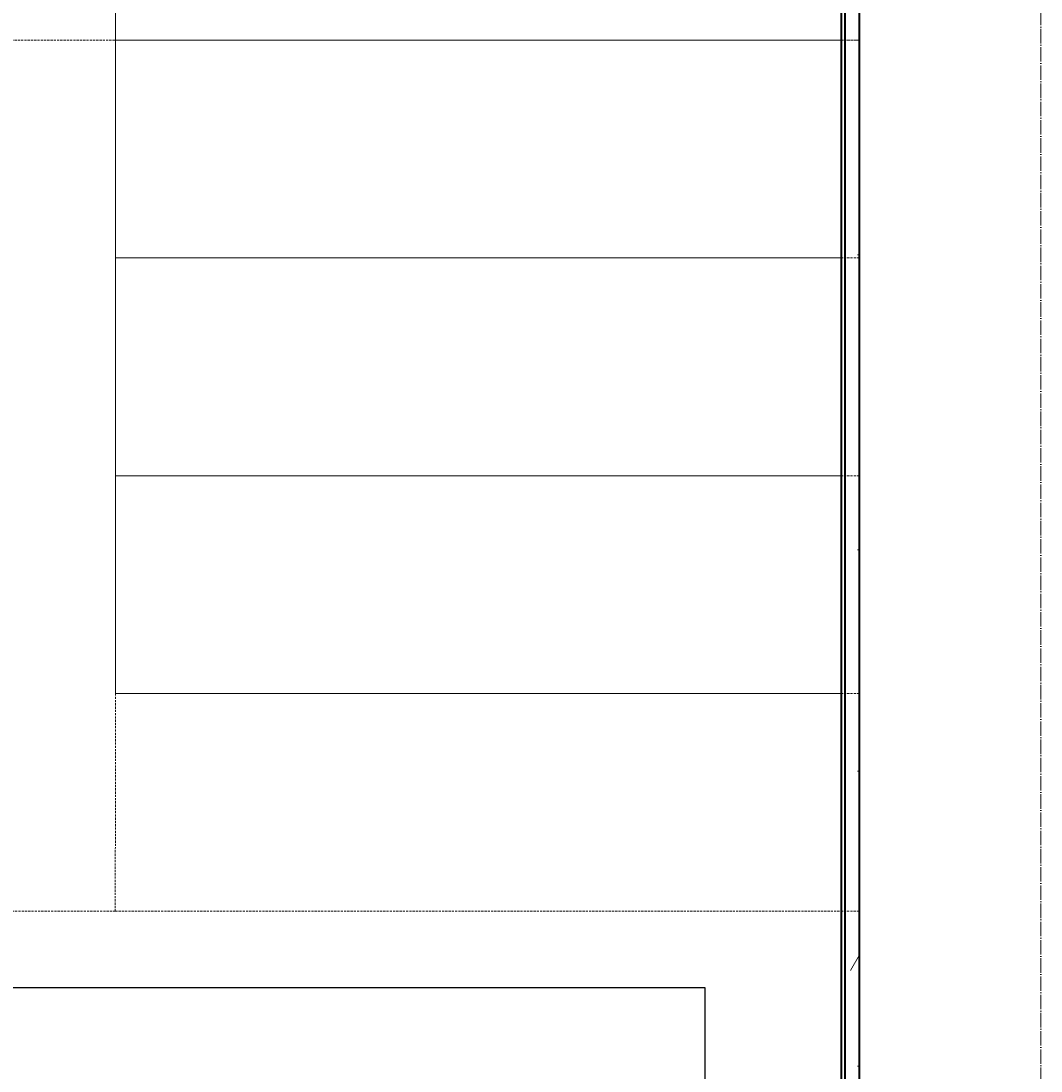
# Model space of a CAD drawing. Header units: millimetres. Extents: x -111 to 116289, y -9307 to 73893.
# Tile 70 of 128: x 44568 to 45973, y 38094 to 39540. Entities that reach past the tile are written whole.
import ezdxf
from ezdxf.enums import TextEntityAlignment as Align

# ---------------------------------------------------------------- set-up
doc = ezdxf.new("R2018")
doc.units = ezdxf.units.MM
doc.set_wipeout_variables(frame=1)
for name, pattern in [('ADSK_Линия сетки', [25, 20, -2.5, 0, -2.5]), ('ADSK_Сверху', [4.5, 3, -1.5]), ('ADSK_Скрыто', [6, 3, -3])]:
    doc.linetypes.add(name, pattern=pattern)
for name, color, linetype, lineweight in [('КИП_выноска', 6, 'Continuous', 25), ('Лестницы', 7, 'Continuous', 18), ('Оси', 7, 'Continuous', 9), ('Стены разрез', 7, 'Continuous', 40), ('Стены штриховка', 7, 'Continuous', 40)]:
    doc.layers.add(name, color=color, linetype=linetype, lineweight=lineweight)
doc.styles.add('GOST 2.304', font='simplex.shx', dxfattribs={"width": 0.65, "oblique": 15})
doc.styles.get("Standard").update_dxf_attribs({"font": 'arial.ttf'})

# ---------------------------------------------------------------- blocks, each defined once
blk = doc.blocks.new('135_SLK_GD_AR_rvt-1-Оборудование_B2_-11_400__На лист секция 5_-11_400')
at = {"layer": 'Стены разрез', "lineweight": 9, "true_color": 0xaaaaaa}
h = blk.add_hatch(dxfattribs=at)
h.set_pattern_fill('FP_4', color=253, style=0, pattern_type=2)
h.set_pattern_definition([(0, (0, 0), (406.4, 101.6), [33.528, -271.272, 33.528, -271.272, -1625.6]), (0, (0, 0), (406.4, 101.6), [-609.6, 33.528, -576.072, 33.528, -271.272, -711.2]), (0, (0, 0), (406.4, 101.6), [-1524, 33.528, -169.672, 33.528, -474.472]), (120, (152.4, 50.8), (-291.188181, 301.1527241), [33.528, -271.272, 33.528, -271.272, -1625.6]), (120, (152.4, 50.8), (-291.188181, 301.1527241), [-609.6, 33.528, -576.072, 33.528, -271.272, -711.2]), (120, (152.4, 50.8), (-291.188181, 301.1527241), [-1524, 33.528, -169.672, 33.528, -474.472]), (240, (203.2, 254), (-115.211819, -402.7527241), [33.528, -271.272, 33.528, -271.272, -1625.6]), (240, (203.2, 254), (-115.211819, -402.7527241), [-609.6, 33.528, -576.072, 33.528, -271.272, -711.2]), (240, (203.2, 254), (-115.211819, -402.7527241), [-1524, 33.528, -169.672, 33.528, -474.472])])
h.paths.add_polyline_path([(-13033859.7, -9294480.3), (-13033859.7, -9288400.3), (-13033879.7, -9288400.3), (-13033879.7, -9294480.3)])
at = {"layer": 'Лестницы', "color": 253, "linetype": 'ADSK_Сверху', "true_color": 0xaaaaaa}
for p, q in [((-13034884.7, -9293100.3), (-13034884.5, -9289500.3)), ((-13034884.7, -9293100.3), (-13034884.5, -9289500.3)), ((-13033859.7, -9293100.3), (-13033859.5, -9289500.3)), ((-13033859.7, -9293100.3), (-13033859.5, -9289500.3)), ((-13033859.5, -9291900.3), (-13035134.6, -9291900.2)), ((-13034884.6, -9291900.3), (-13033859.6, -9291900.3)), ((-13034884.6, -9291900.3), (-13033859.6, -9291900.3)), ((-13034884.6, -9291900.3), (-13033859.6, -9291900.3)), ((-13034884.6, -9291900.3), (-13033859.6, -9291900.3)), ((-13033859.8, -9294900.3), (-13033859.5, -9291900.3)), ((-13034884.6, -9292200.3), (-13033859.6, -9292200.3)), ((-13034884.6, -9292200.3), (-13033859.6, -9292200.3)), ((-13034884.6, -9292200.3), (-13033859.6, -9292200.3)), ((-13034884.6, -9292200.3), (-13033859.6, -9292200.3)), ((-13034884.6, -9292500.3), (-13033859.6, -9292500.3)), ((-13034884.6, -9292500.3), (-13033859.6, -9292500.3)), ((-13034884.6, -9292500.3), (-13033859.6, -9292500.3)), ((-13034884.6, -9292500.3), (-13033859.6, -9292500.3)), ((-13034884.6, -9292800.3), (-13033859.6, -9292800.3)), ((-13034884.6, -9292800.3), (-13033859.6, -9292800.3)), ((-13034884.6, -9292800.3), (-13033859.6, -9292800.3)), ((-13034884.6, -9292800.3), (-13033859.6, -9292800.3)), ((-13034884.7, -9293100.2), (-13035134.7, -9293100.2)), ((-13034884.7, -9293100.2), (-13035134.7, -9293100.2)), ((-13034884.7, -9293100.3), (-13033859.7, -9293100.3)), ((-13034884.7, -9293100.3), (-13033859.7, -9293100.3)), ((-13034884.7, -9293100.3), (-13033859.7, -9293100.3)), ((-13034884.7, -9293100.3), (-13033859.7, -9293100.3)), ((-13033859.7, -9294500.3), (-13033859.7, -9293100.3)), ((-13033859.7, -9294500.3), (-13033859.7, -9293100.3))]:
    blk.add_line(p, q, dxfattribs=at)
at = {"layer": 'Лестницы', "color": 253, "true_color": 0xaaaaaa}
for p, q in [((-13034884.6, -9291900.3), (-13034884.6, -9291600.3)), ((-13033859.6, -9291900.3), (-13033859.6, -9291600.3)), ((-13034884.6, -9292200.3), (-13034884.6, -9291900.3)), ((-13034884.6, -9291900.3), (-13033884.7, -9291900.3)), ((-13033859.6, -9292200.3), (-13033859.6, -9291900.3)), ((-13034884.6, -9292500.3), (-13034884.6, -9292200.3)), ((-13034884.6, -9292200.3), (-13033884.7, -9292200.3)), ((-13033859.6, -9292500.3), (-13033859.6, -9292200.3)), ((-13034884.6, -9292800.3), (-13034884.6, -9292500.3)), ((-13034884.6, -9292500.3), (-13033884.7, -9292500.3)), ((-13033859.6, -9292800.3), (-13033859.6, -9292500.3)), ((-13034884.6, -9292800.3), (-13033884.7, -9292800.3))]:
    blk.add_line(p, q, dxfattribs=at)
at = {"layer": 'Лестницы', "color": 253, "linetype": 'ADSK_Скрыто', "true_color": 0xaaaaaa}
for p, q in [((-13034884.6, -9291900.3), (-13033884.7, -9291900.3)), ((-13034884.6, -9292200.3), (-13033884.7, -9292200.3)), ((-13034884.6, -9292500.3), (-13033884.7, -9292500.3)), ((-13034884.6, -9292800.3), (-13033884.7, -9292800.3))]:
    blk.add_line(p, q, dxfattribs=at)
at = {"layer": 'Стены разрез', "color": 253, "true_color": 0xaaaaaa}
for p, q in [((-13033859.7, -9294475.3), (-13033859.7, -9288400.3)), ((-13033884.7, -9288425.3), (-13033884.7, -9294475.3))]:
    blk.add_line(p, q, dxfattribs=at)
at = {"layer": 'Стены штриховка', "color": 253, "true_color": 0xaaaaaa}
blk.add_line((-13033879.7, -9288420.3), (-13033879.7, -9294475.3), dxfattribs=at)
blk = doc.blocks.new('A$Cffbd38bb')
at = {"layer": 'Оси', "color": 253, "linetype": 'ADSK_Линия сетки', "true_color": 0xaaaaaa}
blk.add_line((44167.4, 800), (44167.4, 71114.3), dxfattribs=at)
at = {"lineweight": 5}
blk.add_blockref('135_SLK_GD_AR_rvt-1-Оборудование_B2_-11_400__На лист секция 5_-11_400', (13077777.1, 9330329.8), dxfattribs=at)
blk = doc.blocks.new('*U190')
at = {"color": 0, "linetype": 'Continuous', "lineweight": 30, "ltscale": 75, "width": 0.85, "flags": 104}
blk.add_attdef('ПРИМЕЧАНИЕ_1', text='', height=2.5, dxfattribs=at).set_placement((8, 3.611), align=Align.BOTTOM_CENTER)
at = {"color": 0, "lineweight": 30, "style": 'GOST 2.304', "width": 0.85}
for tag, p in [('ИМЯ_КАБЕЛЯ_2', (8, -7.5)), ('ИМЯ_КАБЕЛЯ_3', (8, -12.5)), ('ИМЯ_КАБЕЛЯ_4', (8, -17.5)), ('ИМЯ_КАБЕЛЯ_5', (8, -22.5)), ('ИМЯ_КАБЕЛЯ_6', (8, -27.5)), ('ИМЯ_КАБЕЛЯ_7', (8, -32.5)), ('ИМЯ_КАБЕЛЯ_8', (8, -37.5)), ('ИМЯ_КАБЕЛЯ_9', (8, -42.5))]:
    blk.add_attdef(tag, text='', height=2.5, dxfattribs=at).set_placement(p, align=Align.BOTTOM_CENTER)
at = {"color": 0, "lineweight": 30, "width": 0.85, "flags": 104}
blk.add_attdef('ПРИМЕЧАНИЕ_2', text='', height=2.5, dxfattribs=at).set_placement((8, -7.53), align=Align.BOTTOM_CENTER)
at = {"linetype": 'Continuous'}
blk.add_wipeout([(0, 2.5), (16, 2.5), (16, -2.5), (0, -2.5)], dxfattribs=at)
at = {"color": 0, "linetype": 'Continuous'}
blk.add_lwpolyline([(0, -2.5), (16, -2.5), (16, 2.5), (0, 2.5)], close=True, dxfattribs=at)
at = {"color": 0, "lineweight": 30, "style": 'GOST 2.304', "width": 0.85}
blk.add_attdef('ИМЯ_КАБЕЛЯ_1', text='', height=2.5, dxfattribs=at).set_placement((8, -2.5), align=Align.BOTTOM_CENTER)

msp = doc.modelspace()

# ---------------------------------------------------------------- block references
msp.add_blockref('A$Cffbd38bb', (1805.7, 1084))

# ---------------------------------------------------------------- next in the draw order: block references
at = {"layer": 'КИП_выноска'}
ref = msp.add_blockref('*U190', (43910.5, 37958), dxfattribs=dict(at, xscale=100, yscale=100, zscale=100))
lines = msp.add_mtext('\\W0.8500;', dxfattribs={"layer": '0', "color": 0, "linetype": 'Continuous', "lineweight": 30, "ltscale": 75, "insert": (44710.5, 38319), "char_height": 2.5, "attachment_point": 1})
ref.add_attrib('ПРИМЕЧАНИЕ_1', '', (44710.5, 38319), dxfattribs={"flags": 104}).embed_mtext(lines)

doc.saveas('drawing.dxf')
